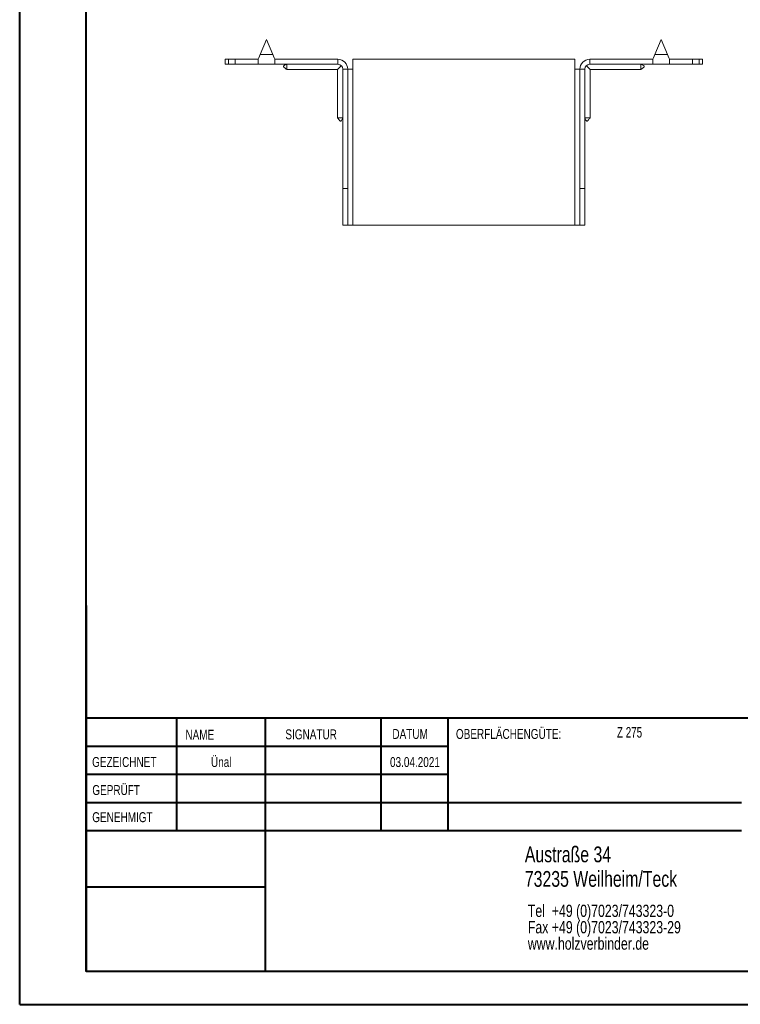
# Model space of a CAD drawing. Header units: millimetres. Extents: x 0 to 210, y 0 to 297.
# Tile 1 of 4: x 0 to 109, y 0 to 149. Entities that reach past the tile are written whole.
import ezdxf

# ---------------------------------------------------------------- set-up
doc = ezdxf.new("R2010")
doc.units = ezdxf.units.MM
doc.styles.add('SLDTEXTSTYLE0', font='TXT', dxfattribs={"width": 0.75})
doc.styles.add('SLDTEXTSTYLE2', font='TXT', dxfattribs={"width": 0.7})

# ---------------------------------------------------------------- blocks, each defined once
blk = doc.blocks.new('SW_NOTE_0')
at = {"color": 0, "linetype": 'Continuous', "lineweight": 0, "char_height": 1.8521, "attachment_point": 1, "style": 'SLDTEXTSTYLE0'}
for s, insert in [('Tel  +49 (0)7023/743323-0', (0, 2.39)), ('Fax +49 (0)7023/743323-29', (0, -0.08)), ('www.holzverbinder.de', (0, -2.55))]:
    blk.add_mtext(s, dxfattribs=dict(at, insert=insert))

msp = doc.modelspace()

# ---------------------------------------------------------------- linework, layer by layer
at = {"color": 7, "linetype": 'Continuous', "lineweight": 40}
for p, q in [((0.08, 0.21), (0.08, 297.21)), ((10.08, 5.21), (10.08, 292.21)), ((10.11, 60.37), (10.11, 5.12)), ((205.08, 43.37), (10.11, 43.37)), ((23.71, 43.37), (23.71, 26.37)), ((37.1, 43.37), (37.1, 5.12)), ((54.51, 43.37), (54.51, 26.37)), ((64.71, 26.37), (64.71, 43.37)), ((64.71, 39.1), (10.11, 39.1)), ((64.71, 34.87), (10.11, 34.87)), ((108.91, 30.62), (10.11, 30.62)), ((108.91, 26.37), (10.11, 26.37)), ((37.1, 17.87), (10.11, 17.87)), ((10.11, 13.71), (10.08, 13.71)), ((10.11, 9.46), (10.08, 9.46)), ((10.08, 5.21), (205.08, 5.21)), ((0.08, 0.21), (210.08, 0.21))]:
    msp.add_line(p, q, dxfattribs=at)
at = {"color": 7, "linetype": 'Continuous', "lineweight": 15}
for p, q in [((37.3, 145.74), (36.36, 143.49)), ((38.24, 143.49), (37.3, 145.74)), ((96.8, 145.74), (95.86, 143.49)), ((97.74, 143.49), (96.8, 145.74)), ((31.05, 142.74), (31.05, 141.99)), ((31.05, 142.74), (31.55, 142.74)), ((31.55, 142.74), (31.55, 141.99)), ((31.55, 142.74), (32.55, 142.74)), ((32.55, 141.99), (32.55, 142.74)), ((36.05, 142.74), (32.55, 142.74)), ((36.05, 142.74), (36.05, 141.99)), ((36.36, 143.49), (38.24, 143.49)), ((38.55, 141.99), (38.55, 142.74)), ((48.05, 142.74), (38.55, 142.74)), ((48.05, 141.99), (48.05, 142.74)), ((50.3, 141.24), (50.3, 142.74)), ((83.8, 142.74), (50.3, 142.74)), ((83.8, 142.74), (83.8, 141.24)), ((86.05, 141.99), (86.05, 142.74)), ((86.05, 142.74), (95.55, 142.74)), ((95.55, 142.74), (95.55, 141.99)), ((95.86, 143.49), (97.74, 143.49)), ((98.05, 142.74), (101.55, 142.74)), ((98.05, 141.99), (98.05, 142.74)), ((101.55, 141.99), (101.55, 142.74)), ((101.55, 142.74), (102.55, 142.74)), ((102.55, 141.99), (102.55, 142.74)), ((102.55, 142.74), (103.05, 142.74)), ((103.05, 141.99), (103.05, 142.74)), ((31.55, 141.99), (31.05, 141.99)), ((32.55, 141.99), (31.55, 141.99)), ((36.05, 141.99), (32.55, 141.99)), ((36.05, 141.99), (38.55, 141.99)), ((48.05, 141.99), (38.55, 141.99)), ((40.35, 141.19), (48, 141.19)), ((48, 141.19), (48, 133.93)), ((48.8, 141.24), (49.55, 141.24)), ((48.8, 123.24), (48.8, 141.24)), ((49.55, 123.24), (49.55, 141.24)), ((49.55, 141.24), (50.3, 141.24)), ((50.3, 117.74), (50.3, 141.24)), ((83.8, 141.24), (83.8, 117.74)), ((83.8, 141.24), (84.55, 141.24)), ((85.3, 141.24), (84.55, 141.24)), ((84.55, 123.24), (84.55, 141.24)), ((85.3, 123.24), (85.3, 141.24)), ((86.05, 141.99), (95.55, 141.99)), ((86.1, 141.19), (93.75, 141.19)), ((86.1, 133.93), (86.1, 141.19)), ((95.55, 141.99), (98.05, 141.99)), ((98.05, 141.99), (101.55, 141.99)), ((102.55, 141.99), (101.55, 141.99)), ((103.05, 141.99), (102.55, 141.99)), ((49.55, 123.24), (48.8, 123.24)), ((48.8, 117.74), (48.8, 123.24)), ((49.55, 117.74), (49.55, 123.24)), ((84.55, 123.24), (85.3, 123.24)), ((84.55, 117.74), (84.55, 123.24)), ((85.3, 117.74), (85.3, 123.24)), ((48.8, 117.74), (49.55, 117.74)), ((49.55, 117.74), (50.3, 117.74)), ((83.8, 117.74), (50.3, 117.74)), ((83.8, 117.74), (84.55, 117.74)), ((84.55, 117.74), (85.3, 117.74))]:
    msp.add_line(p, q, dxfattribs=at)
at = {"color": 7, "linetype": 'Continuous', "lineweight": 0}
for p, q in [((64.71, 39.12), (10.11, 39.12)), ((23.71, 5.21), (23.71, 5.12)), ((54.51, 5.21), (54.51, 5.12))]:
    msp.add_line(p, q, dxfattribs=at)
at = {"color": 7, "linetype": 'Continuous', "lineweight": 15, "flags": 128}
for points in [[(36.36, 143.49), (36.25, 143.23), (36.15, 142.98), (36.05, 142.74)], [(38.55, 142.74), (38.45, 142.98), (38.35, 143.23), (38.24, 143.49)], [(95.86, 143.49), (95.75, 143.23), (95.65, 142.98), (95.55, 142.74)], [(98.05, 142.74), (97.95, 142.98), (97.85, 143.23), (97.74, 143.49)], [(48, 141.19), (48.02, 141.21), (48.07, 141.26), (48.16, 141.35), (48.27, 141.46), (48.41, 141.61), (48.58, 141.77)], [(85.52, 141.77), (85.68, 141.61), (85.83, 141.46), (85.94, 141.35), (86.03, 141.26), (86.08, 141.21), (86.1, 141.19)]]:
    msp.add_lwpolyline(points, dxfattribs=at)
at = {"color": 7, "linetype": 'Continuous', "lineweight": 15}
for centre, radius, start, end in [((48.05, 141.24), 1.5, 0, 90), ((86.05, 141.24), 1.5, 90, 180), ((48.05, 141.24), 0.75, 0, 90), ((86.05, 141.24), 0.75, 90, 180)]:
    msp.add_arc(centre, radius, start, end, dxfattribs=at)
for points, knots in [([(40.35, 141.99), (40.23, 141.95), (40.06, 141.89), (39.9, 141.79), (39.86, 141.72), (39.85, 141.69), (39.85, 141.65), (39.87, 141.61), (39.93, 141.53), (40.1, 141.4), (40.25, 141.27), (40.36, 141.18)], [0, 0, 0, 0, 0.285501, 0.392615, 0.433608, 0.452355, 0.471039, 0.511905, 0.562272, 0.695299, 1, 1, 1, 1]), ([(40.35, 141.99), (40.35, 141.91), (40.35, 141.72), (40.35, 141.45), (40.35, 141.26), (40.35, 141.18), (40.35, 141.2), (40.35, 141.2)], [0, 0, 0, 0, 0.176998, 0.437531, 0.698072, 0.958617, 1, 1, 1, 1]), ([(93.74, 141.18), (93.83, 141.26), (93.96, 141.37), (94.14, 141.5), (94.22, 141.59), (94.25, 141.65), (94.25, 141.69), (94.24, 141.72), (94.21, 141.77), (94.06, 141.89), (93.9, 141.95), (93.75, 141.99)], [0, 0, 0, 0, 0.256732, 0.38695, 0.489174, 0.528771, 0.547317, 0.566204, 0.608674, 0.662214, 1, 1, 1, 1]), ([(93.75, 141.99), (93.75, 141.91), (93.75, 141.72), (93.75, 141.45), (93.75, 141.26), (93.75, 141.18), (93.75, 141.2), (93.75, 141.2)], [0, 0, 0, 0, 0.176998, 0.437531, 0.698072, 0.958617, 1, 1, 1, 1]), ([(47.99, 133.93), (48.07, 133.85), (48.18, 133.72), (48.31, 133.54), (48.39, 133.45), (48.46, 133.43), (48.5, 133.43), (48.53, 133.43), (48.57, 133.46), (48.7, 133.61), (48.75, 133.78), (48.8, 133.93)], [0, 0, 0, 0, 0.25673, 0.386951, 0.489173, 0.528771, 0.547318, 0.566204, 0.608673, 0.662213, 1, 1, 1, 1]), ([(48.01, 133.93), (48.01, 133.93), (48.02, 133.93), (48.19, 133.93), (48.41, 133.93), (48.62, 133.93), (48.74, 133.93), (48.8, 133.93)], [0, 0, 0, 0, 0.217782, 0.478083, 0.738382, 0.867315, 1, 1, 1, 1]), ([(85.3, 133.93), (85.34, 133.81), (85.4, 133.64), (85.5, 133.48), (85.57, 133.43), (85.6, 133.43), (85.64, 133.43), (85.68, 133.44), (85.76, 133.51), (85.89, 133.68), (86.02, 133.83), (86.11, 133.93)], [0, 0, 0, 0, 0.285502, 0.392615, 0.433608, 0.452354, 0.47104, 0.511906, 0.562273, 0.6953, 1, 1, 1, 1]), ([(86.09, 133.93), (86.09, 133.93), (86.07, 133.93), (85.91, 133.93), (85.69, 133.93), (85.48, 133.93), (85.36, 133.93), (85.3, 133.93)], [0, 0, 0, 0, 0.217782, 0.478083, 0.738382, 0.867315, 1, 1, 1, 1])]:
    msp.add_open_spline(points, degree=3, knots=knots, dxfattribs=at)

# ---------------------------------------------------------------- block references
at = {"color": 7, "linetype": 'Continuous', "lineweight": 0}
msp.add_blockref('SW_NOTE_0', (76.7, 12.85), dxfattribs=at)

# ---------------------------------------------------------------- texts
for s, insert, char_height, attachment_point, style in [('NAME', (25.07, 41.62), 1.5, 1, 'SLDTEXTSTYLE0'), ('SIGNATUR', (40.14, 41.68), 1.5, 1, 'SLDTEXTSTYLE0'), ('DATUM', (56.28, 41.74), 1.5, 1, 'SLDTEXTSTYLE0'), ('OBERFLÄCHENGÜTE:', (65.86, 41.74), 1.5, 1, 'SLDTEXTSTYLE0'), ('Z 275', (90.14, 42.03), 1.587, 1, 'SLDTEXTSTYLE2'), ('GEZEICHNET', (11, 37.51), 1.5, 1, 'SLDTEXTSTYLE0'), ('Ünal', (30.47, 37.5), 1.499, 2, 'SLDTEXTSTYLE0'), ('03.04.2021', (59.68, 37.5), 1.499, 2, 'SLDTEXTSTYLE0'), ('GEPRÜFT', (11.03, 33.28), 1.5, 1, 'SLDTEXTSTYLE0'), ('GENEHMIGT', (11.02, 29.19), 1.5, 1, 'SLDTEXTSTYLE0'), ('Austraße 34', (76.25, 24.02), 2.3813, 1, 'SLDTEXTSTYLE0'), ('73235 Weilheim/Teck', (76.25, 20.32), 2.3813, 1, 'SLDTEXTSTYLE0')]:
    msp.add_mtext(s, dxfattribs=dict(at, insert=insert, char_height=char_height, attachment_point=attachment_point, style=style))

doc.saveas('drawing.dxf')
